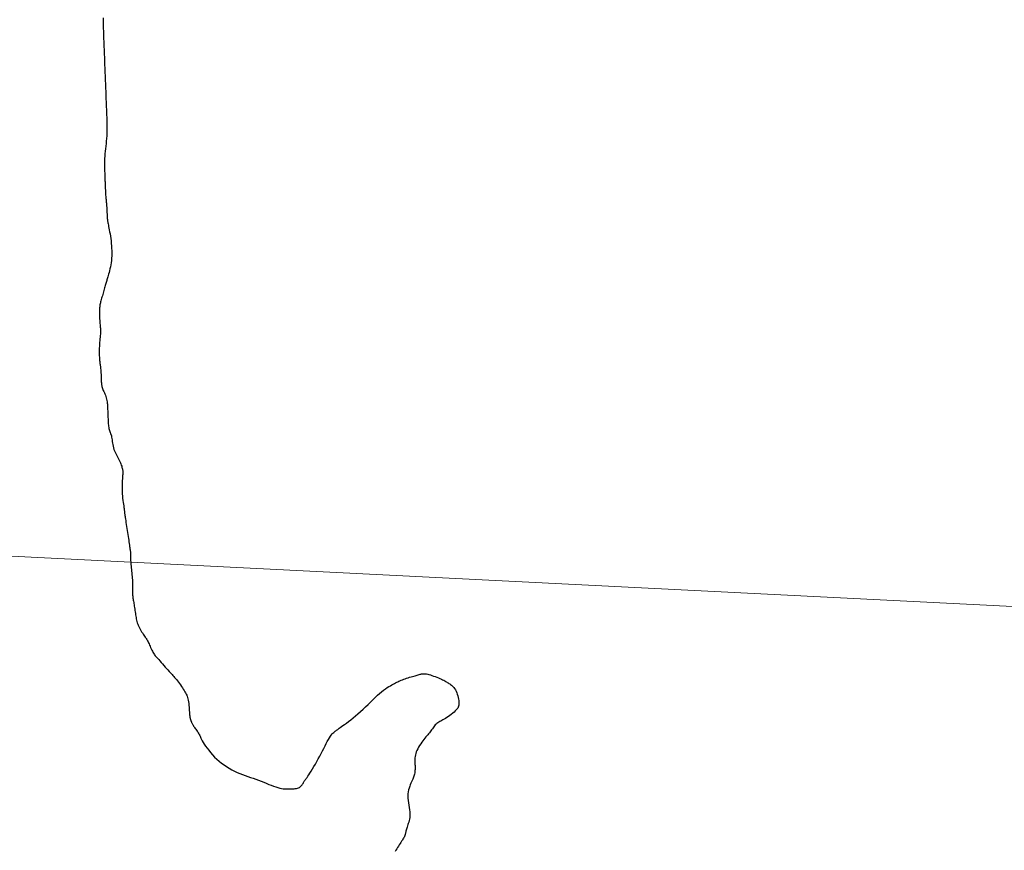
# Model space of a CAD drawing. Header units: millimetres. Extents: x 32690613 to 32693367, y 5343692 to 5344708.
# Tile 121 of 256: x 32692254 to 32692301, y 5344075 to 5344115. Entities that reach past the tile are written whole.
import ezdxf

# ---------------------------------------------------------------- set-up
doc = ezdxf.new("R2010")
doc.units = ezdxf.units.MM
doc.header["$LTSCALE"] = 20
doc.layers.get('0').update_dxf_attribs({"lineweight": 18})
doc.layers.get('Defpoints').update_dxf_attribs({"color": 11, "lineweight": 18})
doc.layers.add('02-DGM_HL_494.00', color=122, linetype='Continuous')

# ---------------------------------------------------------------- blocks, each defined once
blk = doc.blocks.new('A$C78070446')
blk.add_line((4469470.041, 5342631.206), (4470219.624, 5342563.955))

msp = doc.modelspace()

# ---------------------------------------------------------------- linework, layer by layer
at = {"layer": '02-DGM_HL_494.00', "elevation": 494, "flags": 128}
msp.add_lwpolyline([(32692258.474, 5344115.153), (32692258.469, 5344115.027), (32692258.468, 5344114.902), (32692258.469, 5344114.777), (32692258.473, 5344114.652), (32692258.478, 5344114.527), (32692258.483, 5344114.402), (32692258.488, 5344114.277), (32692258.493, 5344114.152), (32692258.497, 5344114.028), (32692258.502, 5344113.903), (32692258.507, 5344113.778), (32692258.512, 5344113.653), (32692258.517, 5344113.528), (32692258.522, 5344113.403), (32692258.527, 5344113.278), (32692258.532, 5344113.153), (32692258.536, 5344113.028), (32692258.541, 5344112.903), (32692258.546, 5344112.779), (32692258.551, 5344112.654), (32692258.556, 5344112.529), (32692258.561, 5344112.404), (32692258.566, 5344112.279), (32692258.571, 5344112.154), (32692258.575, 5344112.029), (32692258.58, 5344111.904), (32692258.585, 5344111.779), (32692258.59, 5344111.654), (32692258.595, 5344111.529), (32692258.6, 5344111.405), (32692258.605, 5344111.28), (32692258.61, 5344111.155), (32692258.615, 5344111.03), (32692258.619, 5344110.905), (32692258.624, 5344110.78), (32692258.629, 5344110.655), (32692258.634, 5344110.53), (32692258.639, 5344110.405), (32692258.643, 5344110.28), (32692258.647, 5344110.155), (32692258.649, 5344110.03), (32692258.65, 5344109.905), (32692258.649, 5344109.78), (32692258.646, 5344109.655), (32692258.64, 5344109.53), (32692258.631, 5344109.404), (32692258.619, 5344109.279), (32692258.606, 5344109.155), (32692258.593, 5344109.032), (32692258.579, 5344108.91), (32692258.565, 5344108.79), (32692258.554, 5344108.673), (32692258.544, 5344108.559), (32692258.538, 5344108.447), (32692258.534, 5344108.34), (32692258.532, 5344108.238), (32692258.531, 5344108.141), (32692258.533, 5344108.051), (32692258.535, 5344107.967), (32692258.537, 5344107.891), (32692258.54, 5344107.824), (32692258.542, 5344107.767), (32692258.544, 5344107.717), (32692258.545, 5344107.674), (32692258.547, 5344107.637), (32692258.548, 5344107.605), (32692258.549, 5344107.576), (32692258.55, 5344107.55), (32692258.551, 5344107.525), (32692258.552, 5344107.5), (32692258.553, 5344107.473), (32692258.554, 5344107.445), (32692258.556, 5344107.412), (32692258.557, 5344107.375), (32692258.559, 5344107.333), (32692258.561, 5344107.283), (32692258.563, 5344107.225), (32692258.566, 5344107.158), (32692258.569, 5344107.085), (32692258.572, 5344107.006), (32692258.575, 5344106.926), (32692258.579, 5344106.846), (32692258.583, 5344106.768), (32692258.587, 5344106.696), (32692258.592, 5344106.631), (32692258.596, 5344106.575), (32692258.601, 5344106.527), (32692258.606, 5344106.483), (32692258.61, 5344106.442), (32692258.615, 5344106.401), (32692258.62, 5344106.356), (32692258.624, 5344106.307), (32692258.629, 5344106.249), (32692258.633, 5344106.182), (32692258.638, 5344106.107), (32692258.642, 5344106.027), (32692258.646, 5344105.944), (32692258.65, 5344105.862), (32692258.654, 5344105.783), (32692258.658, 5344105.709), (32692258.662, 5344105.643), (32692258.666, 5344105.587), (32692258.67, 5344105.539), (32692258.675, 5344105.496), (32692258.68, 5344105.456), (32692258.687, 5344105.416), (32692258.695, 5344105.373), (32692258.705, 5344105.325), (32692258.717, 5344105.268), (32692258.73, 5344105.2), (32692258.746, 5344105.123), (32692258.763, 5344105.036), (32692258.78, 5344104.942), (32692258.798, 5344104.842), (32692258.815, 5344104.735), (32692258.831, 5344104.624), (32692258.845, 5344104.51), (32692258.858, 5344104.393), (32692258.868, 5344104.275), (32692258.875, 5344104.156), (32692258.88, 5344104.037), (32692258.881, 5344103.919), (32692258.879, 5344103.802), (32692258.873, 5344103.687), (32692258.864, 5344103.576), (32692258.851, 5344103.468), (32692258.834, 5344103.364), (32692258.815, 5344103.265), (32692258.795, 5344103.172), (32692258.773, 5344103.084), (32692258.752, 5344103.002), (32692258.731, 5344102.928), (32692258.711, 5344102.861), (32692258.694, 5344102.801), (32692258.679, 5344102.748), (32692258.665, 5344102.7), (32692258.652, 5344102.655), (32692258.639, 5344102.612), (32692258.627, 5344102.57), (32692258.614, 5344102.527), (32692258.601, 5344102.481), (32692258.587, 5344102.432), (32692258.571, 5344102.379), (32692258.555, 5344102.323), (32692258.538, 5344102.265), (32692258.521, 5344102.205), (32692258.503, 5344102.143), (32692258.485, 5344102.08), (32692258.466, 5344102.017), (32692258.448, 5344101.954), (32692258.43, 5344101.891), (32692258.412, 5344101.829), (32692258.395, 5344101.769), (32692258.379, 5344101.71), (32692258.364, 5344101.653), (32692258.35, 5344101.599), (32692258.338, 5344101.548), (32692258.327, 5344101.499), (32692258.318, 5344101.454), (32692258.311, 5344101.408), (32692258.305, 5344101.363), (32692258.3, 5344101.316), (32692258.297, 5344101.266), (32692258.295, 5344101.212), (32692258.294, 5344101.153), (32692258.294, 5344101.087), (32692258.294, 5344101.016), (32692258.296, 5344100.942), (32692258.299, 5344100.866), (32692258.302, 5344100.789), (32692258.306, 5344100.714), (32692258.311, 5344100.642), (32692258.316, 5344100.574), (32692258.322, 5344100.511), (32692258.328, 5344100.453), (32692258.333, 5344100.398), (32692258.338, 5344100.345), (32692258.342, 5344100.292), (32692258.344, 5344100.239), (32692258.345, 5344100.182), (32692258.343, 5344100.122), (32692258.339, 5344100.057), (32692258.333, 5344099.987), (32692258.325, 5344099.912), (32692258.317, 5344099.833), (32692258.308, 5344099.751), (32692258.3, 5344099.665), (32692258.293, 5344099.577), (32692258.287, 5344099.486), (32692258.283, 5344099.393), (32692258.282, 5344099.3), (32692258.282, 5344099.208), (32692258.283, 5344099.118), (32692258.286, 5344099.031), (32692258.29, 5344098.95), (32692258.294, 5344098.875), (32692258.3, 5344098.808), (32692258.306, 5344098.75), (32692258.312, 5344098.699), (32692258.318, 5344098.653), (32692258.324, 5344098.61), (32692258.331, 5344098.567), (32692258.337, 5344098.522), (32692258.343, 5344098.473), (32692258.348, 5344098.418), (32692258.354, 5344098.355), (32692258.358, 5344098.285), (32692258.363, 5344098.211), (32692258.367, 5344098.134), (32692258.37, 5344098.057), (32692258.374, 5344097.982), (32692258.377, 5344097.91), (32692258.379, 5344097.844), (32692258.382, 5344097.785), (32692258.384, 5344097.733), (32692258.388, 5344097.685), (32692258.392, 5344097.641), (32692258.399, 5344097.599), (32692258.408, 5344097.558), (32692258.42, 5344097.515), (32692258.435, 5344097.471), (32692258.455, 5344097.423), (32692258.477, 5344097.372), (32692258.502, 5344097.317), (32692258.527, 5344097.261), (32692258.553, 5344097.202), (32692258.577, 5344097.142), (32692258.6, 5344097.081), (32692258.62, 5344097.019), (32692258.636, 5344096.957), (32692258.649, 5344096.895), (32692258.659, 5344096.833), (32692258.666, 5344096.771), (32692258.671, 5344096.709), (32692258.675, 5344096.646), (32692258.678, 5344096.584), (32692258.681, 5344096.521), (32692258.683, 5344096.459), (32692258.686, 5344096.396), (32692258.688, 5344096.334), (32692258.691, 5344096.272), (32692258.693, 5344096.209), (32692258.696, 5344096.147), (32692258.698, 5344096.084), (32692258.701, 5344096.022), (32692258.703, 5344095.959), (32692258.706, 5344095.897), (32692258.709, 5344095.836), (32692258.714, 5344095.776), (32692258.719, 5344095.717), (32692258.726, 5344095.659), (32692258.735, 5344095.604), (32692258.747, 5344095.551), (32692258.76, 5344095.501), (32692258.776, 5344095.452), (32692258.793, 5344095.404), (32692258.81, 5344095.355), (32692258.827, 5344095.306), (32692258.844, 5344095.254), (32692258.86, 5344095.199), (32692258.874, 5344095.139), (32692258.886, 5344095.074), (32692258.896, 5344095.006), (32692258.906, 5344094.934), (32692258.916, 5344094.859), (32692258.928, 5344094.784), (32692258.942, 5344094.708), (32692258.959, 5344094.633), (32692258.98, 5344094.559), (32692259.006, 5344094.489), (32692259.036, 5344094.42), (32692259.069, 5344094.354), (32692259.104, 5344094.29), (32692259.14, 5344094.227), (32692259.175, 5344094.164), (32692259.209, 5344094.103), (32692259.241, 5344094.041), (32692259.27, 5344093.98), (32692259.295, 5344093.919), (32692259.317, 5344093.86), (32692259.336, 5344093.803), (32692259.353, 5344093.749), (32692259.367, 5344093.698), (32692259.378, 5344093.652), (32692259.388, 5344093.612), (32692259.395, 5344093.576), (32692259.401, 5344093.545), (32692259.405, 5344093.515), (32692259.407, 5344093.484), (32692259.407, 5344093.45), (32692259.406, 5344093.41), (32692259.404, 5344093.363), (32692259.4, 5344093.306), (32692259.395, 5344093.238), (32692259.389, 5344093.158), (32692259.383, 5344093.07), (32692259.378, 5344092.974), (32692259.374, 5344092.872), (32692259.371, 5344092.766), (32692259.371, 5344092.656), (32692259.374, 5344092.545), (32692259.38, 5344092.435), (32692259.388, 5344092.326), (32692259.399, 5344092.22), (32692259.411, 5344092.118), (32692259.424, 5344092.023), (32692259.437, 5344091.935), (32692259.449, 5344091.857), (32692259.459, 5344091.789), (32692259.467, 5344091.732), (32692259.474, 5344091.687), (32692259.479, 5344091.65), (32692259.482, 5344091.62), (32692259.485, 5344091.597), (32692259.486, 5344091.578), (32692259.488, 5344091.562), (32692259.489, 5344091.547), (32692259.491, 5344091.532), (32692259.493, 5344091.515), (32692259.495, 5344091.495), (32692259.499, 5344091.471), (32692259.503, 5344091.441), (32692259.509, 5344091.403), (32692259.516, 5344091.357), (32692259.524, 5344091.3), (32692259.535, 5344091.233), (32692259.546, 5344091.155), (32692259.559, 5344091.069), (32692259.573, 5344090.978), (32692259.588, 5344090.881), (32692259.603, 5344090.782), (32692259.618, 5344090.682), (32692259.633, 5344090.583), (32692259.647, 5344090.487), (32692259.661, 5344090.393), (32692259.675, 5344090.304), (32692259.688, 5344090.218), (32692259.7, 5344090.137), (32692259.711, 5344090.06), (32692259.722, 5344089.989), (32692259.732, 5344089.924), (32692259.741, 5344089.865), (32692259.749, 5344089.811), (32692259.756, 5344089.762), (32692259.762, 5344089.717), (32692259.767, 5344089.675), (32692259.771, 5344089.635), (32692259.774, 5344089.596), (32692259.776, 5344089.559), (32692259.777, 5344089.521), (32692259.777, 5344089.483), (32692259.777, 5344089.443), (32692259.777, 5344089.4), (32692259.777, 5344089.355), (32692259.779, 5344089.306), (32692259.781, 5344089.252), (32692259.784, 5344089.192), (32692259.789, 5344089.127), (32692259.796, 5344089.056), (32692259.803, 5344088.981), (32692259.812, 5344088.903), (32692259.821, 5344088.822), (32692259.829, 5344088.739), (32692259.838, 5344088.655), (32692259.845, 5344088.571), (32692259.852, 5344088.489), (32692259.858, 5344088.407), (32692259.863, 5344088.328), (32692259.867, 5344088.25), (32692259.87, 5344088.175), (32692259.872, 5344088.104), (32692259.873, 5344088.035), (32692259.874, 5344087.971), (32692259.875, 5344087.91), (32692259.875, 5344087.853), (32692259.874, 5344087.799), (32692259.874, 5344087.748), (32692259.875, 5344087.699), (32692259.876, 5344087.65), (32692259.878, 5344087.603), (32692259.881, 5344087.555), (32692259.886, 5344087.507), (32692259.893, 5344087.459), (32692259.9, 5344087.409), (32692259.908, 5344087.357), (32692259.917, 5344087.304), (32692259.927, 5344087.249), (32692259.937, 5344087.191), (32692259.947, 5344087.13), (32692259.957, 5344087.067), (32692259.967, 5344087.001), (32692259.977, 5344086.933), (32692259.987, 5344086.864), (32692259.997, 5344086.794), (32692260.007, 5344086.725), (32692260.018, 5344086.656), (32692260.029, 5344086.59), (32692260.041, 5344086.525), (32692260.053, 5344086.461), (32692260.067, 5344086.4), (32692260.082, 5344086.339), (32692260.1, 5344086.279), (32692260.12, 5344086.219), (32692260.143, 5344086.158), (32692260.17, 5344086.097), (32692260.2, 5344086.035), (32692260.234, 5344085.973), (32692260.27, 5344085.912), (32692260.306, 5344085.851), (32692260.344, 5344085.793), (32692260.38, 5344085.738), (32692260.415, 5344085.686), (32692260.447, 5344085.638), (32692260.476, 5344085.596), (32692260.502, 5344085.557), (32692260.526, 5344085.52), (32692260.548, 5344085.485), (32692260.569, 5344085.449), (32692260.59, 5344085.411), (32692260.612, 5344085.37), (32692260.634, 5344085.324), (32692260.658, 5344085.273), (32692260.682, 5344085.217), (32692260.708, 5344085.158), (32692260.735, 5344085.098), (32692260.762, 5344085.037), (32692260.79, 5344084.978), (32692260.817, 5344084.922), (32692260.845, 5344084.871), (32692260.871, 5344084.824), (32692260.898, 5344084.782), (32692260.927, 5344084.742), (32692260.958, 5344084.703), (32692260.991, 5344084.663), (32692261.029, 5344084.62), (32692261.072, 5344084.572), (32692261.12, 5344084.518), (32692261.175, 5344084.456), (32692261.235, 5344084.388), (32692261.298, 5344084.315), (32692261.364, 5344084.241), (32692261.43, 5344084.166), (32692261.495, 5344084.093), (32692261.557, 5344084.024), (32692261.615, 5344083.96), (32692261.668, 5344083.903), (32692261.716, 5344083.852), (32692261.761, 5344083.805), (32692261.803, 5344083.76), (32692261.843, 5344083.716), (32692261.883, 5344083.671), (32692261.924, 5344083.623), (32692261.967, 5344083.57), (32692262.012, 5344083.512), (32692262.059, 5344083.448), (32692262.107, 5344083.381), (32692262.156, 5344083.312), (32692262.204, 5344083.242), (32692262.25, 5344083.173), (32692262.294, 5344083.106), (32692262.335, 5344083.043), (32692262.372, 5344082.984), (32692262.405, 5344082.929), (32692262.434, 5344082.875), (32692262.46, 5344082.822), (32692262.483, 5344082.767), (32692262.502, 5344082.709), (32692262.519, 5344082.647), (32692262.534, 5344082.578), (32692262.546, 5344082.502), (32692262.556, 5344082.42), (32692262.565, 5344082.335), (32692262.572, 5344082.249), (32692262.578, 5344082.164), (32692262.583, 5344082.083), (32692262.589, 5344082.008), (32692262.594, 5344081.941), (32692262.599, 5344081.883), (32692262.604, 5344081.835), (32692262.609, 5344081.795), (32692262.615, 5344081.762), (32692262.62, 5344081.735), (32692262.626, 5344081.712), (32692262.631, 5344081.693), (32692262.636, 5344081.676), (32692262.641, 5344081.66), (32692262.645, 5344081.644), (32692262.65, 5344081.629), (32692262.655, 5344081.614), (32692262.66, 5344081.598), (32692262.666, 5344081.581), (32692262.673, 5344081.563), (32692262.681, 5344081.544), (32692262.691, 5344081.522), (32692262.701, 5344081.499), (32692262.714, 5344081.473), (32692262.728, 5344081.445), (32692262.745, 5344081.416), (32692262.763, 5344081.384), (32692262.785, 5344081.349), (32692262.809, 5344081.313), (32692262.836, 5344081.275), (32692262.865, 5344081.234), (32692262.895, 5344081.193), (32692262.926, 5344081.151), (32692262.957, 5344081.108), (32692262.986, 5344081.065), (32692263.013, 5344081.023), (32692263.037, 5344080.981), (32692263.058, 5344080.941), (32692263.077, 5344080.9), (32692263.095, 5344080.858), (32692263.115, 5344080.812), (32692263.138, 5344080.762), (32692263.166, 5344080.706), (32692263.201, 5344080.642), (32692263.244, 5344080.568), (32692263.297, 5344080.485), (32692263.359, 5344080.392), (32692263.43, 5344080.293), (32692263.509, 5344080.189), (32692263.596, 5344080.083), (32692263.689, 5344079.976), (32692263.789, 5344079.87), (32692263.895, 5344079.768), (32692264.005, 5344079.67), (32692264.12, 5344079.578), (32692264.239, 5344079.492), (32692264.36, 5344079.411), (32692264.484, 5344079.335), (32692264.61, 5344079.264), (32692264.737, 5344079.199), (32692264.864, 5344079.138), (32692264.992, 5344079.083), (32692265.119, 5344079.032), (32692265.246, 5344078.985), (32692265.373, 5344078.939), (32692265.499, 5344078.895), (32692265.626, 5344078.852), (32692265.753, 5344078.807), (32692265.88, 5344078.761), (32692266.007, 5344078.713), (32692266.133, 5344078.663), (32692266.257, 5344078.614), (32692266.377, 5344078.565), (32692266.494, 5344078.519), (32692266.606, 5344078.477), (32692266.712, 5344078.439), (32692266.811, 5344078.408), (32692266.902, 5344078.384), (32692266.986, 5344078.367), (32692267.064, 5344078.355), (32692267.137, 5344078.348), (32692267.205, 5344078.345), (32692267.271, 5344078.344), (32692267.335, 5344078.346), (32692267.397, 5344078.348), (32692267.46, 5344078.35), (32692267.521, 5344078.354), (32692267.581, 5344078.358), (32692267.64, 5344078.364), (32692267.695, 5344078.373), (32692267.748, 5344078.385), (32692267.796, 5344078.401), (32692267.839, 5344078.421), (32692267.877, 5344078.445), (32692267.911, 5344078.474), (32692267.94, 5344078.506), (32692267.966, 5344078.54), (32692267.99, 5344078.576), (32692268.011, 5344078.611), (32692268.032, 5344078.646), (32692268.051, 5344078.679), (32692268.071, 5344078.71), (32692268.092, 5344078.741), (32692268.115, 5344078.773), (32692268.14, 5344078.808), (32692268.169, 5344078.848), (32692268.203, 5344078.896), (32692268.242, 5344078.953), (32692268.288, 5344079.022), (32692268.341, 5344079.103), (32692268.4, 5344079.196), (32692268.463, 5344079.299), (32692268.53, 5344079.41), (32692268.6, 5344079.528), (32692268.67, 5344079.651), (32692268.741, 5344079.777), (32692268.81, 5344079.904), (32692268.876, 5344080.032), (32692268.94, 5344080.157), (32692269.002, 5344080.28), (32692269.061, 5344080.398), (32692269.117, 5344080.509), (32692269.171, 5344080.613), (32692269.222, 5344080.707), (32692269.27, 5344080.789), (32692269.316, 5344080.86), (32692269.359, 5344080.92), (32692269.4, 5344080.97), (32692269.438, 5344081.012), (32692269.475, 5344081.046), (32692269.51, 5344081.076), (32692269.543, 5344081.101), (32692269.574, 5344081.124), (32692269.604, 5344081.146), (32692269.634, 5344081.167), (32692269.666, 5344081.191), (32692269.702, 5344081.216), (32692269.742, 5344081.246), (32692269.79, 5344081.281), (32692269.847, 5344081.322), (32692269.914, 5344081.371), (32692269.993, 5344081.428), (32692270.083, 5344081.493), (32692270.181, 5344081.567), (32692270.287, 5344081.648), (32692270.399, 5344081.736), (32692270.516, 5344081.83), (32692270.635, 5344081.931), (32692270.756, 5344082.037), (32692270.876, 5344082.149), (32692270.996, 5344082.263), (32692271.115, 5344082.379), (32692271.231, 5344082.494), (32692271.345, 5344082.606), (32692271.456, 5344082.714), (32692271.564, 5344082.815), (32692271.667, 5344082.907), (32692271.765, 5344082.989), (32692271.859, 5344083.062), (32692271.948, 5344083.126), (32692272.031, 5344083.182), (32692272.11, 5344083.231), (32692272.184, 5344083.275), (32692272.253, 5344083.314), (32692272.317, 5344083.349), (32692272.376, 5344083.382), (32692272.431, 5344083.411), (32692272.483, 5344083.439), (32692272.535, 5344083.466), (32692272.586, 5344083.49), (32692272.639, 5344083.514), (32692272.694, 5344083.538), (32692272.753, 5344083.561), (32692272.817, 5344083.584), (32692272.885, 5344083.608), (32692272.956, 5344083.631), (32692273.028, 5344083.653), (32692273.1, 5344083.675), (32692273.17, 5344083.696), (32692273.238, 5344083.716), (32692273.302, 5344083.735), (32692273.362, 5344083.753), (32692273.416, 5344083.768), (32692273.467, 5344083.783), (32692273.514, 5344083.796), (32692273.557, 5344083.807), (32692273.598, 5344083.817), (32692273.637, 5344083.826), (32692273.674, 5344083.833), (32692273.71, 5344083.839), (32692273.745, 5344083.843), (32692273.782, 5344083.845), (32692273.821, 5344083.844), (32692273.864, 5344083.841), (32692273.91, 5344083.833), (32692273.963, 5344083.822), (32692274.022, 5344083.807), (32692274.089, 5344083.787), (32692274.162, 5344083.763), (32692274.239, 5344083.737), (32692274.318, 5344083.708), (32692274.397, 5344083.677), (32692274.474, 5344083.646), (32692274.548, 5344083.616), (32692274.615, 5344083.586), (32692274.675, 5344083.558), (32692274.728, 5344083.532), (32692274.776, 5344083.507), (32692274.819, 5344083.482), (32692274.859, 5344083.458), (32692274.898, 5344083.435), (32692274.935, 5344083.41), (32692274.973, 5344083.386), (32692275.012, 5344083.36), (32692275.052, 5344083.332), (32692275.093, 5344083.301), (32692275.134, 5344083.267), (32692275.174, 5344083.228), (32692275.213, 5344083.184), (32692275.25, 5344083.133), (32692275.285, 5344083.076), (32692275.317, 5344083.011), (32692275.347, 5344082.94), (32692275.373, 5344082.865), (32692275.396, 5344082.788), (32692275.415, 5344082.711), (32692275.431, 5344082.636), (32692275.444, 5344082.565), (32692275.452, 5344082.499), (32692275.457, 5344082.44), (32692275.457, 5344082.388), (32692275.452, 5344082.34), (32692275.441, 5344082.295), (32692275.423, 5344082.252), (32692275.398, 5344082.209), (32692275.366, 5344082.165), (32692275.325, 5344082.119), (32692275.276, 5344082.068), (32692275.22, 5344082.014), (32692275.157, 5344081.959), (32692275.091, 5344081.904), (32692275.022, 5344081.85), (32692274.952, 5344081.798), (32692274.883, 5344081.75), (32692274.816, 5344081.707), (32692274.753, 5344081.67), (32692274.693, 5344081.638), (32692274.637, 5344081.609), (32692274.585, 5344081.583), (32692274.535, 5344081.558), (32692274.488, 5344081.532), (32692274.444, 5344081.505), (32692274.403, 5344081.474), (32692274.363, 5344081.439), (32692274.326, 5344081.4), (32692274.29, 5344081.358), (32692274.255, 5344081.313), (32692274.22, 5344081.267), (32692274.186, 5344081.219), (32692274.151, 5344081.171), (32692274.116, 5344081.123), (32692274.08, 5344081.076), (32692274.042, 5344081.03), (32692274.004, 5344080.983), (32692273.963, 5344080.934), (32692273.921, 5344080.883), (32692273.877, 5344080.829), (32692273.83, 5344080.772), (32692273.782, 5344080.71), (32692273.731, 5344080.643), (32692273.68, 5344080.572), (32692273.628, 5344080.497), (32692273.578, 5344080.421), (32692273.53, 5344080.343), (32692273.487, 5344080.265), (32692273.448, 5344080.187), (32692273.416, 5344080.112), (32692273.392, 5344080.039), (32692273.374, 5344079.969), (32692273.361, 5344079.901), (32692273.354, 5344079.835), (32692273.351, 5344079.77), (32692273.35, 5344079.707), (32692273.351, 5344079.644), (32692273.354, 5344079.581), (32692273.356, 5344079.519), (32692273.358, 5344079.457), (32692273.359, 5344079.395), (32692273.36, 5344079.335), (32692273.359, 5344079.276), (32692273.356, 5344079.218), (32692273.351, 5344079.162), (32692273.344, 5344079.108), (32692273.335, 5344079.057), (32692273.322, 5344079.007), (32692273.307, 5344078.958), (32692273.29, 5344078.908), (32692273.269, 5344078.857), (32692273.247, 5344078.804), (32692273.222, 5344078.747), (32692273.194, 5344078.686), (32692273.164, 5344078.619), (32692273.134, 5344078.548), (32692273.103, 5344078.471), (32692273.075, 5344078.389), (32692273.051, 5344078.302), (32692273.031, 5344078.21), (32692273.017, 5344078.113), (32692273.012, 5344078.011), (32692273.015, 5344077.905), (32692273.025, 5344077.795), (32692273.041, 5344077.683), (32692273.059, 5344077.572), (32692273.077, 5344077.461), (32692273.094, 5344077.354), (32692273.107, 5344077.251), (32692273.115, 5344077.153), (32692273.115, 5344077.063), (32692273.108, 5344076.98), (32692273.095, 5344076.903), (32692273.078, 5344076.831), (32692273.059, 5344076.764), (32692273.038, 5344076.7), (32692273.016, 5344076.64), (32692272.995, 5344076.582), (32692272.977, 5344076.526), (32692272.96, 5344076.471), (32692272.946, 5344076.42), (32692272.933, 5344076.371), (32692272.922, 5344076.325), (32692272.913, 5344076.283), (32692272.904, 5344076.245), (32692272.897, 5344076.211), (32692272.891, 5344076.182), (32692272.885, 5344076.155), (32692272.878, 5344076.131), (32692272.871, 5344076.108), (32692272.861, 5344076.083), (32692272.848, 5344076.057), (32692272.831, 5344076.026), (32692272.81, 5344075.991), (32692272.784, 5344075.949), (32692272.754, 5344075.902), (32692272.72, 5344075.85), (32692272.683, 5344075.794), (32692272.644, 5344075.735), (32692272.604, 5344075.673), (32692272.563, 5344075.61), (32692272.523, 5344075.546), (32692272.484, 5344075.482), (32692272.447, 5344075.418), (32692272.414, 5344075.354)], dxfattribs=at)

# ---------------------------------------------------------------- block references
at = {"layer": 'Defpoints', "rotation": 2.237485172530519}
msp.add_blockref('A$C78070446', (28434719.524, -168960.664), dxfattribs=at)

doc.saveas('drawing.dxf')
